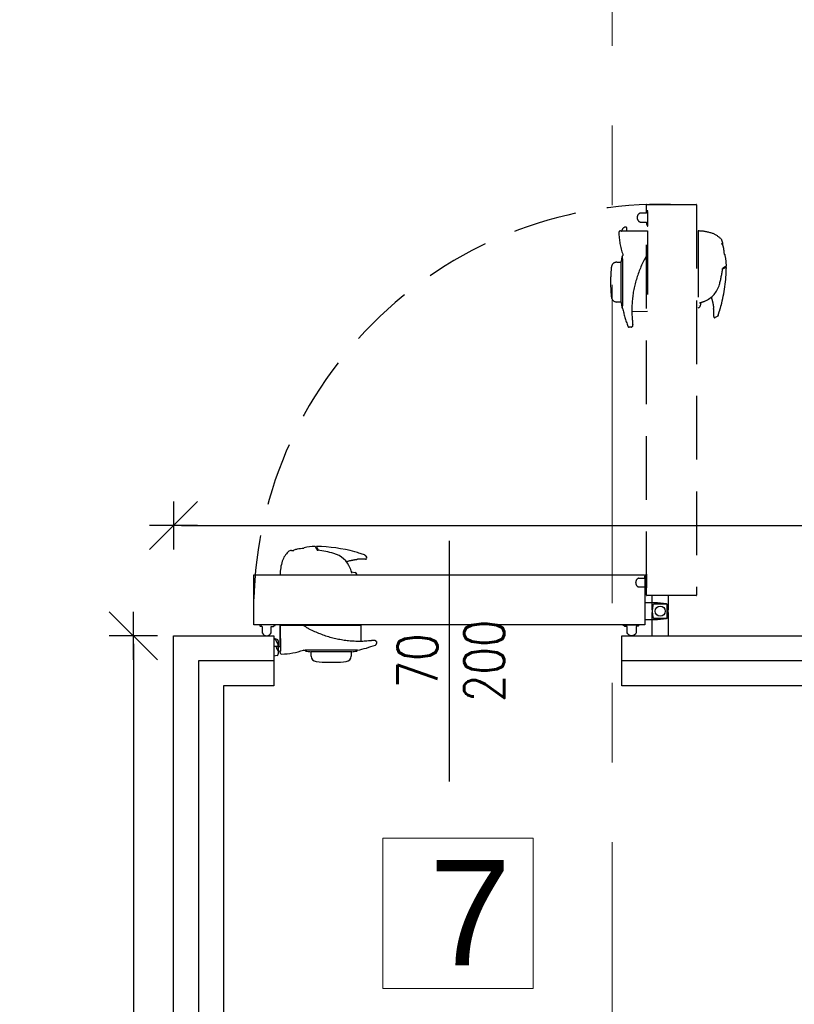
# Model space of a CAD drawing. Header units: centimetres. Extents: x 4120 to 19220, y -7417 to 180.
# Tile 14 of 223: x 8927 to 9081, y -4540 to -4344. Entities that reach past the tile are written whole.
import ezdxf

# ---------------------------------------------------------------- set-up
doc = ezdxf.new("R2010")
doc.units = ezdxf.units.CM
doc.linetypes.add('DASHED', pattern=[19.05, 12.7, -6.35])
doc.linetypes.add('Linia siatki', pattern=[22.225, 12.7, -3.175, 3.175, -3.175])
for name, color, linetype in [('A_opisy', 7, 'Continuous'), ('A_Wymiary wewnętrzne', 8, 'Continuous'), ('Komory', 8, 'Continuous')]:
    doc.layers.add(name, color=color, linetype=linetype)
doc.layers.add('A_Osie', color=8, linetype='Continuous', lineweight=9)
doc.styles.add('Arial', font='arial.ttf', dxfattribs={"height": 25})
doc.styles.add('Incold_std', font='romans.shx', dxfattribs={"width": 0.8})
doc.styles.add('marcin', font='arial.ttf', dxfattribs={"width": 0.8, "height": 16})
doc.linetypes.add('BATTING', pattern='A,0.0001,-0.1,[134,ltypeshp.shx,S=0.1,R=0,X=-0.1,Y=0],-0.2,[134,ltypeshp.shx,S=0.1,R=180,X=0.1,Y=0],-0.1', length=0.4001)
doc.dimstyles.new('WYM A PROJEKT', dxfattribs={"dimscale": 2, "dimtxt": 16, "dimasz": 0.8, "dimexe": 6, "dimexo": 30, "dimgap": 2, "dimtad": 1, "dimdec": 0, "dimzin": 9, "dimdsep": 46, "dimtxsty": 'marcin', "dimblk": 'WW', "dimcen": 0, "dimdle": 6, "dimse1": 1, "dimse2": 1, "dimclrt": 7, "dimadec": 0, "dimazin": 0, "dimtfac": 1, "dimtdec": 0, "dimtix": 1, "dimtmove": 2, "dimatfit": 3, "dimldrblk": 'WW', "dimfxl": 1, "dimtolj": 1, "dimtzin": 0, "dimarcsym": 0})

# ---------------------------------------------------------------- blocks, each defined once
blk = doc.blocks.new('WW')
at = {"color": 80, "ltscale": 2}
blk.add_line((3, 3), (-3, -3), dxfattribs=at)
at = {"ltscale": 2}
for p, q in [((0, -3), (0, 3)), ((-3, 0), (3, 0))]:
    blk.add_line(p, q, dxfattribs=at)
blk = doc.blocks.new('*D2140')
at = {"layer": 'A_Wymiary wewnętrzne', "color": 0, "lineweight": -2}
blk.add_line((8959.18, -4444.73), (9265.98, -4444.73), dxfattribs=at)
at = {"layer": 'Defpoints', "color": 0}
for p in [(9267.58, -4444.73), (8957.58, -4466.73), (9267.58, -4466.73)]:
    blk.add_point(p, dxfattribs=at)
at = {"layer": 'A_Wymiary wewnętrzne', "color": 0, "lineweight": -2, "xscale": 1.6, "yscale": 1.6, "zscale": 1.6, "rotation": 180}
blk.add_blockref('WW', (8957.58, -4444.73), dxfattribs=at)
at = {"layer": 'A_Wymiary wewnętrzne', "color": 0, "lineweight": -2, "xscale": 1.6, "yscale": 1.6, "zscale": 1.6}
blk.add_blockref('WW', (9267.58, -4444.73), dxfattribs=at)
at = {"layer": 'A_Wymiary wewnętrzne', "color": 7, "insert": (9112.58, -4432.56), "char_height": 16, "attachment_point": 5, "style": 'marcin'}
blk.add_mtext('\\A1;310', dxfattribs=at)
blk = doc.blocks.new('*D2144')
at = {"layer": 'A_Wymiary wewnętrzne', "color": 0, "lineweight": -2}
blk.add_line((8949.58, -4468.33), (8949.58, -4665.13), dxfattribs=at)
at = {"layer": 'Defpoints', "color": 0}
for p in [(8957.58, -4466.73), (8949.58, -4666.73), (8957.58, -4666.73)]:
    blk.add_point(p, dxfattribs=at)
at = {"layer": 'A_Wymiary wewnętrzne', "color": 0, "lineweight": -2, "xscale": 1.6, "yscale": 1.6, "zscale": 1.6}
for p, rotation in [((8949.58, -4466.73), 90), ((8949.58, -4666.73), 270)]:
    blk.add_blockref('WW', p, dxfattribs=dict(at, rotation=rotation))
at = {"layer": 'A_Wymiary wewnętrzne', "color": 7, "insert": (8937.41, -4566.73), "char_height": 16, "attachment_point": 5, "rotation": 90, "style": 'marcin'}
blk.add_mtext('\\A1;200', dxfattribs=at)

msp = doc.modelspace()

# ---------------------------------------------------------------- linework, layer by layer
at = {"layer": 'A_opisy', "lineweight": 18}
msp.add_lwpolyline([(8999.36, -4507.09), (9029.36, -4507.09), (9029.36, -4537.09), (8999.36, -4537.09), (8999.36, -4507.09)], dxfattribs=at)
at = {"layer": 'A_Osie', "linetype": 'Linia siatki', "ltscale": 5}
msp.add_line((9045.08, -3730), (9045.08, -5750.66), dxfattribs=at)
at = {"layer": 'Komory', "color": 8, "linetype": 'DASHED'}
for p, q in [((9046.72, -4386), (9046.92, -4386)), ((9046.92, -4386), (9046.92, -4386.05)), ((9046.92, -4386.05), (9046.93, -4386.05)), ((9046.93, -4386.05), (9046.95, -4386.05)), ((9046.95, -4386.05), (9046.97, -4386.05)), ((9046.97, -4386.05), (9047, -4386.05)), ((9047, -4386.05), (9047.02, -4386.05)), ((9052.17, -4386.02), (9047.02, -4386.05)), ((9047.96, -4385.32), (9047.96, -4386.05)), ((9048.02, -4386.01), (9052.17, -4386.01)), ((9048.02, -4386.01), (9048.02, -4386.05)), ((9052.17, -4386.01), (9052.17, -4402.1)), ((9062.24, -4386.01), (9062.24, -4401.31)), ((9062.22, -4386.51), (9062.22, -4400.94)), ((9062.22, -4386.51), (9062.24, -4386.51)), ((9067.07, -4388.28), (9067.07, -4388.71)), ((9046.9, -4400.3), (9046.9, -4392.1)), ((9047.15, -4391.02), (9047.18, -4391.02)), ((9047.18, -4391.01), (9047.18, -4390.98)), ((9047.18, -4390.98), (9047.18, -4390.98)), ((9047.18, -4391.05), (9047.18, -4391.01)), ((9047.18, -4391.1), (9047.18, -4391.05)), ((9047.18, -4391.18), (9047.18, -4391.1)), ((9047.18, -4391.27), (9047.18, -4391.18)), ((9047.18, -4391.37), (9047.18, -4391.27)), ((9047.18, -4391.49), (9047.18, -4391.37)), ((9047.19, -4391.62), (9047.18, -4391.49)), ((9047.19, -4391.77), (9047.19, -4391.62)), ((9047.19, -4391.94), (9047.19, -4391.77)), ((9047.19, -4392.11), (9047.19, -4391.94)), ((9047.2, -4392.3), (9047.19, -4392.11)), ((9051.34, -4392.04), (9051.21, -4392.31)), ((9051.48, -4391.77), (9051.34, -4392.04)), ((9051.58, -4391.58), (9051.48, -4391.77)), ((9051.6, -4391.54), (9051.58, -4391.58)), ((9051.63, -4391.49), (9051.6, -4391.54)), ((9051.64, -4391.47), (9051.63, -4391.49)), ((9051.75, -4391.29), (9051.64, -4391.47)), ((9051.75, -4391.29), (9051.84, -4391.14)), ((9051.84, -4391.14), (9051.93, -4390.99)), ((9051.93, -4390.99), (9052, -4390.87)), ((9052, -4390.87), (9052.06, -4390.75)), ((9046.02, -4392.22), (9046.9, -4392.2)), ((9047.2, -4392.5), (9047.2, -4392.3)), ((9047.2, -4392.7), (9047.2, -4392.5)), ((9047.21, -4392.91), (9047.2, -4392.7)), ((9047.21, -4393.13), (9047.21, -4392.91)), ((9047.21, -4393.36), (9047.21, -4393.13)), ((9047.21, -4393.61), (9047.21, -4393.36)), ((9047.22, -4393.87), (9047.21, -4393.61)), ((9047.22, -4394.14), (9047.22, -4393.87)), ((9050.49, -4393.97), (9050.38, -4394.25)), ((9050.6, -4393.69), (9050.49, -4393.97)), ((9050.71, -4393.41), (9050.6, -4393.69)), ((9050.83, -4393.13), (9050.71, -4393.41)), ((9050.95, -4392.86), (9050.83, -4393.13)), ((9051.08, -4392.58), (9050.95, -4392.86)), ((9051.21, -4392.31), (9051.08, -4392.58)), ((9067.65, -4393.33), (9067.11, -4393.64)), ((9067.8, -4393.24), (9067.65, -4393.33)), ((9044.78, -4395.55), (9044.78, -4396.85)), ((9047.22, -4394.41), (9047.22, -4394.14)), ((9047.22, -4394.69), (9047.22, -4394.41)), ((9047.22, -4394.97), (9047.22, -4394.69)), ((9047.22, -4395.26), (9047.22, -4394.97)), ((9047.22, -4395.55), (9047.22, -4395.26)), ((9047.22, -4395.84), (9047.22, -4395.55)), ((9047.22, -4396.13), (9047.22, -4395.84)), ((9049.83, -4395.95), (9049.75, -4396.24)), ((9049.91, -4395.66), (9049.83, -4395.95)), ((9050, -4395.38), (9049.91, -4395.66)), ((9050.09, -4395.1), (9050, -4395.38)), ((9050.18, -4394.81), (9050.09, -4395.1)), ((9050.28, -4394.53), (9050.18, -4394.81)), ((9050.38, -4394.25), (9050.28, -4394.53)), ((9047.22, -4396.43), (9047.22, -4396.13)), ((9047.22, -4396.72), (9047.22, -4396.43)), ((9047.22, -4397.01), (9047.22, -4396.72)), ((9047.22, -4397.3), (9047.22, -4397.01)), ((9047.22, -4397.58), (9047.22, -4397.3)), ((9047.22, -4397.87), (9047.22, -4397.58)), ((9047.22, -4398.14), (9047.22, -4397.87)), ((9049.36, -4397.95), (9049.31, -4398.24)), ((9049.42, -4397.67), (9049.36, -4397.95)), ((9049.48, -4397.38), (9049.42, -4397.67)), ((9049.54, -4397.09), (9049.48, -4397.38)), ((9049.61, -4396.81), (9049.54, -4397.09)), ((9049.68, -4396.52), (9049.61, -4396.81)), ((9049.75, -4396.24), (9049.68, -4396.52)), ((9047.2, -4399.64), (9047.21, -4399.41)), ((9047.2, -4399.85), (9047.2, -4399.64)), ((9047.2, -4400.06), (9047.2, -4399.85)), ((9047.21, -4398.67), (9047.22, -4398.41)), ((9047.21, -4398.93), (9047.21, -4398.67)), ((9047.21, -4399.17), (9047.21, -4398.93)), ((9047.21, -4399.41), (9047.21, -4399.17)), ((9047.22, -4398.41), (9047.22, -4398.14)), ((9049.09, -4399.95), (9049.07, -4400.24)), ((9049.12, -4399.67), (9049.09, -4399.95)), ((9049.15, -4399.38), (9049.12, -4399.67)), ((9049.18, -4399.1), (9049.15, -4399.38)), ((9049.22, -4398.81), (9049.18, -4399.1)), ((9049.27, -4398.53), (9049.22, -4398.81)), ((9049.31, -4398.24), (9049.27, -4398.53)), ((9046.9, -4400.2), (9046.02, -4400.18)), ((9047.18, -4401.38), (9047.15, -4401.38)), ((9047.18, -4401.01), (9047.19, -4400.88)), ((9047.18, -4401.11), (9047.18, -4401.01)), ((9047.18, -4401.2), (9047.18, -4401.11)), ((9047.18, -4401.28), (9047.18, -4401.2)), ((9047.18, -4401.34), (9047.18, -4401.28)), ((9047.18, -4401.39), (9047.18, -4401.34)), ((9047.18, -4401.41), (9047.18, -4401.39)), ((9047.18, -4401.42), (9047.18, -4401.41)), ((9047.18, -4401.42), (9047.18, -4401.42)), ((9047.19, -4400.43), (9047.2, -4400.25)), ((9047.19, -4400.59), (9047.19, -4400.43)), ((9047.19, -4400.75), (9047.19, -4400.59)), ((9047.19, -4400.88), (9047.19, -4400.75)), ((9047.2, -4400.25), (9047.2, -4400.06)), ((9049.02, -4401.37), (9049.01, -4401.66)), ((9049.01, -4401.66), (9049.01, -4401.94)), ((9049.01, -4401.94), (9049.02, -4402.22)), ((9049.04, -4400.81), (9049.02, -4401.09)), ((9049.02, -4401.09), (9049.02, -4401.37)), ((9049.05, -4400.52), (9049.04, -4400.81)), ((9049.07, -4400.24), (9049.05, -4400.52)), ((9062.22, -4400.94), (9062.24, -4400.93)), ((9062.24, -4401.31), (9062.36, -4401.28)), ((9062.79, -4400.27), (9062.67, -4400.96)), ((9052.17, -4402.1), (9049.02, -4402.13)), ((9049.02, -4402.22), (9049.03, -4402.5)), ((9049.03, -4402.5), (9049.04, -4402.78)), ((9049.04, -4402.78), (9049.06, -4403.06)), ((9049.06, -4403.06), (9049.08, -4403.33)), ((9049.08, -4403.33), (9049.1, -4403.61)), ((9049.1, -4403.61), (9049.1, -4403.64)), ((9049.1, -4403.64), (9049.11, -4403.72)), ((9049.11, -4403.72), (9049.12, -4403.82)), ((9049.12, -4403.82), (9049.13, -4403.91)), ((9049.13, -4403.91), (9049.14, -4403.99)), ((9066.04, -4403.05), (9065.65, -4403.27)), ((9048.91, -4405.2), (9048.51, -4405.2)), ((9048.98, -4405.17), (9048.97, -4405.17)), ((9048.97, -4405.17), (9048.97, -4405.17)), ((9048.99, -4405.16), (9048.98, -4405.17)), ((9049, -4405.15), (9048.99, -4405.16)), ((9049.02, -4405.14), (9049, -4405.15)), ((9049.04, -4405.12), (9049.02, -4405.14)), ((9049.06, -4405.1), (9049.04, -4405.12)), ((9049.09, -4405.07), (9049.06, -4405.1)), ((9049.1, -4405.06), (9049.09, -4405.07)), ((9049.13, -4405.03), (9049.11, -4405.05)), ((9049.11, -4405.05), (9049.11, -4405.05)), ((9049.14, -4405.01), (9049.13, -4405.03)), ((9049.14, -4403.99), (9049.14, -4404.08)), ((9049.14, -4404.08), (9049.15, -4404.16)), ((9049.15, -4404.99), (9049.14, -4405.01)), ((9049.15, -4404.16), (9049.16, -4404.24)), ((9049.16, -4404.96), (9049.15, -4404.99)), ((9049.16, -4404.24), (9049.16, -4404.32)), ((9049.16, -4404.32), (9049.17, -4404.39)), ((9049.17, -4404.88), (9049.16, -4404.92)), ((9049.16, -4404.92), (9049.16, -4404.96)), ((9049.17, -4404.39), (9049.17, -4404.46)), ((9049.17, -4404.46), (9049.17, -4404.53)), ((9049.17, -4404.53), (9049.17, -4404.59)), ((9049.17, -4404.59), (9049.18, -4404.65)), ((9049.18, -4404.75), (9049.17, -4404.8)), ((9049.17, -4404.8), (9049.17, -4404.84)), ((9049.17, -4404.84), (9049.17, -4404.88)), ((9049.18, -4404.65), (9049.18, -4404.7)), ((9049.18, -4404.7), (9049.18, -4404.75))]:
    msp.add_line(p, q, dxfattribs=at)
at = {"layer": 'Komory'}
for p, q in [((8986.09, -4449.01), (8986.18, -4449.16)), ((9012.58, -4447.81), (9012.58, -4495.81)), ((8981.13, -4449.73), (8981.55, -4449.73)), ((8986.18, -4449.16), (8986.49, -4449.7)), ((8995.9, -4450.77), (8996.12, -4451.15)), ((8978.85, -4454.56), (8994.15, -4454.56)), ((8979.36, -4454.58), (8979.36, -4454.56)), ((8979.36, -4454.58), (8993.79, -4454.58)), ((8993.11, -4454.01), (8993.81, -4454.14)), ((8993.79, -4454.58), (8993.77, -4454.56)), ((8994.15, -4454.56), (8994.13, -4454.44)), ((8978.86, -4468.78), (8978.86, -4464.63)), ((8978.86, -4464.63), (8994.95, -4464.63)), ((8978.87, -4464.63), (8978.9, -4469.79)), ((8983.72, -4464.81), (8983.6, -4464.74)), ((8994.95, -4464.63), (8994.97, -4467.79)), ((8983.83, -4464.87), (8983.72, -4464.81)), ((8983.99, -4464.97), (8983.83, -4464.87)), ((8984.14, -4465.06), (8983.99, -4464.97)), ((8984.14, -4465.06), (8984.31, -4465.16)), ((8984.31, -4465.16), (8984.33, -4465.17)), ((8984.33, -4465.17), (8984.39, -4465.21)), ((8984.39, -4465.21), (8984.43, -4465.23)), ((8984.43, -4465.23), (8984.61, -4465.32)), ((8984.61, -4465.32), (8984.88, -4465.46)), ((8984.88, -4465.46), (8985.15, -4465.59)), ((8985.15, -4465.59), (8985.43, -4465.72)), ((8985.43, -4465.72), (8985.7, -4465.85)), ((8985.7, -4465.85), (8985.98, -4465.97)), ((8985.98, -4465.97), (8986.26, -4466.09)), ((8986.26, -4466.09), (8986.53, -4466.2)), ((8986.53, -4466.2), (8986.81, -4466.31)), ((8986.81, -4466.31), (8987.09, -4466.42)), ((8987.09, -4466.42), (8987.38, -4466.52)), ((8987.38, -4466.52), (8987.66, -4466.62)), ((8987.66, -4466.62), (8987.94, -4466.72)), ((8987.94, -4466.72), (8988.23, -4466.81)), ((8977.68, -4467.26), (8977.58, -4467.23)), ((8978.25, -4467.45), (8977.85, -4467.34)), ((8978.44, -4468.57), (8978.01, -4467.55)), ((8978.48, -4467.74), (8978.48, -4468.84)), ((8988.23, -4466.81), (8988.51, -4466.89)), ((8988.51, -4466.89), (8988.79, -4466.98)), ((8988.79, -4466.98), (8989.08, -4467.05)), ((8989.08, -4467.05), (8989.37, -4467.13)), ((8989.37, -4467.13), (8989.65, -4467.2)), ((8989.65, -4467.2), (8989.94, -4467.27)), ((8989.94, -4467.27), (8990.23, -4467.33)), ((8990.23, -4467.33), (8990.51, -4467.39)), ((8990.51, -4467.39), (8990.8, -4467.44)), ((8990.8, -4467.44), (8991.09, -4467.49)), ((8991.09, -4467.49), (8991.37, -4467.54)), ((8991.37, -4467.54), (8991.66, -4467.58)), ((8991.66, -4467.58), (8991.94, -4467.62)), ((8991.94, -4467.62), (8992.23, -4467.66)), ((8992.23, -4467.66), (8992.51, -4467.69)), ((8992.51, -4467.69), (8992.8, -4467.71)), ((8992.8, -4467.71), (8993.08, -4467.74)), ((8993.08, -4467.74), (8993.37, -4467.75)), ((8993.37, -4467.75), (8993.65, -4467.77)), ((8993.65, -4467.77), (8993.93, -4467.78)), ((8993.93, -4467.78), (8994.22, -4467.79)), ((8994.22, -4467.79), (8994.5, -4467.79)), ((8994.5, -4467.79), (8994.78, -4467.79)), ((8994.78, -4467.79), (8995.06, -4467.79)), ((8995.06, -4467.79), (8995.34, -4467.78)), ((8995.34, -4467.78), (8995.62, -4467.76)), ((8995.62, -4467.76), (8995.9, -4467.75)), ((8995.9, -4467.75), (8996.18, -4467.73)), ((8996.18, -4467.73), (8996.46, -4467.7)), ((8996.46, -4467.7), (8996.48, -4467.7)), ((8996.48, -4467.7), (8996.57, -4467.69)), ((8996.57, -4467.69), (8996.66, -4467.68)), ((8996.66, -4467.68), (8996.75, -4467.67)), ((8996.75, -4467.67), (8996.84, -4467.67)), ((8996.84, -4467.67), (8996.92, -4467.66)), ((8996.92, -4467.66), (8997.01, -4467.65)), ((8997.01, -4467.65), (8997.09, -4467.65)), ((8997.09, -4467.65), (8997.16, -4467.64)), ((8997.16, -4467.64), (8997.24, -4467.64)), ((8997.24, -4467.64), (8997.31, -4467.63)), ((8997.31, -4467.63), (8997.37, -4467.63)), ((8997.37, -4467.63), (8997.43, -4467.63)), ((8997.43, -4467.63), (8997.49, -4467.63)), ((8997.49, -4467.63), (8997.55, -4467.63)), ((8997.55, -4467.63), (8997.6, -4467.63)), ((8997.6, -4467.63), (8997.65, -4467.63)), ((8997.65, -4467.63), (8997.69, -4467.63)), ((8997.69, -4467.63), (8997.73, -4467.64)), ((8997.73, -4467.64), (8997.77, -4467.64)), ((8997.77, -4467.64), (8997.8, -4467.65)), ((8997.8, -4467.65), (8997.84, -4467.66)), ((8997.84, -4467.66), (8997.86, -4467.67)), ((8997.86, -4467.67), (8997.88, -4467.68)), ((8997.88, -4467.68), (8997.89, -4467.69)), ((8997.89, -4467.69), (8997.9, -4467.7)), ((8997.91, -4467.7), (8997.92, -4467.72)), ((8997.92, -4467.72), (8997.94, -4467.75)), ((8997.94, -4467.75), (8997.96, -4467.77)), ((8997.96, -4467.77), (8997.98, -4467.79)), ((8997.98, -4467.79), (8998, -4467.8)), ((8998, -4467.8), (8998.01, -4467.82)), ((8998.01, -4467.82), (8998.01, -4467.83)), ((8998.01, -4467.83), (8998.02, -4467.83)), ((8998.02, -4467.83), (8998.02, -4467.83)), ((8998.05, -4467.9), (8998.05, -4468.3)), ((8977.58, -4468.83), (8978.43, -4468.83)), ((8978.25, -4470.65), (8977.58, -4470.83)), ((8978.17, -4468.84), (8978.89, -4468.84)), ((8978.46, -4470.45), (8978.46, -4470.46)), ((8978.48, -4469.67), (8978.48, -4470.35)), ((8978.84, -4469.88), (8978.89, -4469.88)), ((8978.84, -4470.08), (8978.84, -4469.88)), ((8978.86, -4468.78), (8978.89, -4468.78)), ((8978.89, -4469.86), (8978.9, -4469.83)), ((8978.89, -4469.88), (8978.89, -4469.86)), ((8978.89, -4469.88), (8978.89, -4469.88)), ((8978.9, -4469.8), (8978.9, -4469.79)), ((8978.9, -4469.83), (8978.9, -4469.8)), ((8983.83, -4469.63), (8983.82, -4469.63)), ((8983.85, -4469.63), (8983.83, -4469.63)), ((8983.89, -4469.63), (8983.85, -4469.63)), ((8983.87, -4469.65), (8983.87, -4469.63)), ((8983.95, -4469.63), (8983.89, -4469.63)), ((8984.02, -4469.63), (8983.95, -4469.63)), ((8984.11, -4469.62), (8984.02, -4469.63)), ((8984.22, -4469.62), (8984.11, -4469.62)), ((8984.34, -4469.62), (8984.22, -4469.62)), ((8984.47, -4469.62), (8984.34, -4469.62)), ((8984.62, -4469.62), (8984.47, -4469.62)), ((8984.78, -4469.61), (8984.62, -4469.62)), ((8984.96, -4469.61), (8984.78, -4469.61)), ((8993.15, -4469.91), (8984.95, -4469.91)), ((8985.15, -4469.61), (8984.96, -4469.61)), ((8985.06, -4470.79), (8985.05, -4469.91)), ((8985.35, -4469.6), (8985.15, -4469.61)), ((8985.55, -4469.6), (8985.35, -4469.6)), ((8985.76, -4469.6), (8985.55, -4469.6)), ((8985.98, -4469.6), (8985.76, -4469.6)), ((8986.2, -4469.59), (8985.98, -4469.6)), ((8986.45, -4469.59), (8986.2, -4469.59)), ((8986.71, -4469.59), (8986.45, -4469.59)), ((8986.98, -4469.59), (8986.71, -4469.59)), ((8987.25, -4469.59), (8986.98, -4469.59)), ((8987.53, -4469.58), (8987.25, -4469.59)), ((8987.81, -4469.58), (8987.53, -4469.58)), ((8988.1, -4469.58), (8987.81, -4469.58)), ((8988.39, -4469.58), (8988.1, -4469.58)), ((8988.68, -4469.58), (8988.39, -4469.58)), ((8988.98, -4469.58), (8988.68, -4469.58)), ((8989.27, -4469.58), (8988.98, -4469.58)), ((8989.56, -4469.58), (8989.27, -4469.58)), ((8989.86, -4469.58), (8989.56, -4469.58)), ((8990.14, -4469.58), (8989.86, -4469.58)), ((8990.43, -4469.58), (8990.14, -4469.58)), ((8990.71, -4469.58), (8990.43, -4469.58)), ((8990.99, -4469.59), (8990.71, -4469.58)), ((8991.26, -4469.59), (8990.99, -4469.59)), ((8991.52, -4469.59), (8991.26, -4469.59)), ((8991.77, -4469.59), (8991.52, -4469.59)), ((8992.02, -4469.6), (8991.77, -4469.59)), ((8992.26, -4469.6), (8992.02, -4469.6)), ((8992.48, -4469.6), (8992.26, -4469.6)), ((8992.7, -4469.6), (8992.48, -4469.6)), ((8992.9, -4469.61), (8992.7, -4469.6)), ((8993.09, -4469.61), (8992.9, -4469.61)), ((8993.04, -4469.91), (8993.03, -4470.79)), ((8993.27, -4469.61), (8993.09, -4469.61)), ((8993.44, -4469.61), (8993.27, -4469.61)), ((8993.59, -4469.62), (8993.44, -4469.61)), ((8993.73, -4469.62), (8993.59, -4469.62)), ((8993.85, -4469.62), (8993.73, -4469.62)), ((8993.96, -4469.62), (8993.85, -4469.62)), ((8994.05, -4469.62), (8993.96, -4469.62)), ((8994.13, -4469.63), (8994.05, -4469.62)), ((8994.19, -4469.63), (8994.13, -4469.63)), ((8994.23, -4469.63), (8994.19, -4469.63)), ((8994.23, -4469.63), (8994.23, -4469.65)), ((8994.26, -4469.63), (8994.23, -4469.63)), ((8994.27, -4469.63), (8994.26, -4469.63)), ((8994.27, -4469.63), (8994.27, -4469.63)), ((8988.4, -4472.02), (8989.69, -4472.02))]:
    msp.add_line(p, q, dxfattribs=at)
at = {"layer": 'Komory', "ltscale": 0.1}
msp.add_line((8978.48, -4468.84), (8978.48, -4469.67), dxfattribs=at)
at = {"layer": 'Komory', "color": 8, "linetype": 'DASHED'}
for points in [[(9052.02, -4384.74), (9052.07, -4384.74), (9052.07, -4384.84, 0.175422), (9052.14, -4385.03, 0.244753), (9052.16, -4385.04), (9052.2, -4385.04, 0.414214), (9052.22, -4385.01), (9052.22, -4382.26, 0.414214), (9052.2, -4382.24), (9052.16, -4382.24, 0.200685), (9052.14, -4382.25), (9052.11, -4382.3), (9052.18, -4381.98), (9052.13, -4381.97, 0.414214), (9052.01, -4382.05), (9051.92, -4382.44), (9050.65, -4382.44, 0.649069), (9050.67, -4384.24), (9051.92, -4384.24), (9051.92, -4384.64, 0.414214), (9052.02, -4384.74)], [(9052, -4458.73, -0.414214), (9051.92, -4458.65), (9051.92, -4380.81, -0.414214), (9052, -4380.73), (9061.85, -4380.73, -0.414814), (9061.92, -4380.8), (9061.92, -4458.64, -0.414814), (9061.85, -4458.73), (9052, -4458.73)]]:
    msp.add_lwpolyline(points, format="xyb", dxfattribs=at)
at = {"layer": 'Komory'}
for points in [[(9051.58, -4464.5, -0.414214), (9051.5, -4464.58), (8973.66, -4464.58, -0.414214), (8973.58, -4464.5), (8973.58, -4454.66, -0.414814), (8973.65, -4454.58), (9051.49, -4454.58, -0.414814), (9051.58, -4454.66), (9051.58, -4464.5)], [(8977.59, -4464.78), (8977.59, -4464.73), (8977.69, -4464.73, 0.175422), (8977.88, -4464.66, 0.244753), (8977.89, -4464.64), (8977.89, -4464.61, 0.414214), (8977.86, -4464.58), (8975.11, -4464.58, 0.414214), (8975.09, -4464.61), (8975.09, -4464.64, 0.200685), (8975.09, -4464.66), (8975.14, -4464.7), (8974.83, -4464.63), (8974.82, -4464.68, 0.414214), (8974.89, -4464.8), (8975.29, -4464.88), (8975.29, -4466.16, 0.649069), (8977.09, -4466.13), (8977.09, -4464.88), (8977.49, -4464.88, 0.414214), (8977.59, -4464.78)], [(9047.57, -4464.78), (9047.57, -4464.73), (9047.47, -4464.73, -0.175422), (9047.27, -4464.66, -0.244753), (9047.27, -4464.64), (9047.27, -4464.61, -0.414214), (9047.29, -4464.58), (9050.04, -4464.58, -0.414214), (9050.07, -4464.61), (9050.07, -4464.64, -0.200685), (9050.06, -4464.66), (9050.01, -4464.7), (9050.32, -4464.63), (9050.33, -4464.68, -0.414214), (9050.26, -4464.8), (9049.87, -4464.88), (9049.87, -4466.16, -0.649069), (9048.07, -4466.13), (9048.07, -4464.88), (9047.67, -4464.88, -0.414214), (9047.57, -4464.78)]]:
    msp.add_lwpolyline(points, format="xyb", dxfattribs=at)
at = {"layer": 'Komory', "color": 254, "linetype": 'DASHED', "true_color": 0xcfcfcf}
msp.add_lwpolyline([(9051.72, -4454.72), (9051.77, -4454.72), (9051.77, -4454.62, -0.175422), (9051.84, -4454.43, -0.244753), (9051.86, -4454.42), (9051.9, -4454.42, -0.414214), (9051.92, -4454.44), (9051.92, -4457.19, -0.414214), (9051.9, -4457.22), (9051.86, -4457.22, -0.200685), (9051.84, -4457.21), (9051.81, -4457.16), (9051.88, -4457.48), (9051.83, -4457.49, -0.414214), (9051.71, -4457.41), (9051.62, -4457.02), (9050.35, -4457.02, -0.649069), (9050.37, -4455.22), (9051.62, -4455.22), (9051.62, -4454.82, -0.414214), (9051.72, -4454.72)], format="xyb", dxfattribs=at)
msp.add_lwpolyline([(9053.03, -4458.73), (9053.03, -4461.31), (9053.23, -4463.05, 0.379651), (9053.43, -4463.23), (9055.92, -4463.23, 0.379651), (9056.12, -4463.05), (9056.33, -4461.31), (9056.33, -4458.73)], format="xyb", close=True, dxfattribs=at)
at = {"layer": 'Komory'}
for points in [[(9051.58, -4463.48), (9054.16, -4463.48), (9055.9, -4463.27, 0.379651), (9056.08, -4463.07), (9056.08, -4460.59, 0.379651), (9055.9, -4460.39), (9054.16, -4460.18), (9051.58, -4460.18)], [(9056.33, -4466.73), (9056.33, -4462.35), (9056.12, -4460.61, 0.379651), (9055.92, -4460.43), (9053.43, -4460.43, 0.379651), (9053.23, -4460.61), (9053.03, -4462.35), (9053.03, -4466.73)]]:
    msp.add_lwpolyline(points, format="xyb", close=True, dxfattribs=at)
msp.add_lwpolyline([(9047.01, -4476.73), (9047.01, -4466.73), (9097.58, -4466.73), (9097.58, -4666.73), (8957.58, -4666.73), (8957.58, -4466.73), (8977.58, -4466.73), (8977.58, -4476.73), (8967.58, -4476.73), (8967.58, -4656.73), (9087.58, -4656.73), (9087.58, -4476.73)], close=True, dxfattribs=at)
msp.add_lwpolyline([(8977.58, -4466.73), (8977.58, -4476.73)], dxfattribs=at)
at = {"layer": 'Komory', "color": 8, "linetype": 'BATTING', "ltscale": 12}
msp.add_lwpolyline([(8977.58, -4471.73), (8962.58, -4471.73), (8962.58, -4661.73), (9092.58, -4661.73), (9092.58, -4471.73), (9047.01, -4471.73)], dxfattribs=at)
at = {"layer": 'Komory'}
msp.add_circle((9054.68, -4461.83), 1, dxfattribs=at)
at = {"layer": 'Komory', "color": 8, "linetype": 'DASHED'}
for centre, radius, start, end in [((9054.68, -4461.83), 81.13, 88.5747, 181.537), ((9046.73, -4386.3), 0.3, 90.5, 181.2445), ((9047.86, -4386.07), 0.85, 90, 178.3774), ((9047.86, -4385.32), 0.1, 0, 90), ((9062.17, -4395.01), 9, 72, 89.5), ((9060.42, -4386), 14, 181.2445, 199.4981), ((9063.56, -4390.73), 4.5, 43.3468, 72), ((9066.17, -4388.26), 0.902, 358.5205, 43.3237), ((9060.29, -4392.69), 7.87, 29.84, 31.9601), ((9065.58, -4389.67), 1.77, 7.286, 30.1602), ((7607.79, -4560.92), 1469.59, 6.65121, 6.70085), ((9071.92, -4395.12), 25.2, 170.8779, 173.1122), ((9046.95, -4392.1), 0.05, 173.1122, 180), ((9047.15, -4391.14), 0.12, 90, 170.8779), ((9071.62, -4396.2), 25, 167.3579, 167.9398), ((9047.13, -4390.71), 0.1, 347.1623, 19.1967), ((9058.87, -4393.01), 9, 0.1845, 14.3275), ((9071.62, -4396.2), 26.85, 173.5706, 178.6225), ((9046.04, -4393.32), 1.1, 91, 173.5706), ((9044.12, -4390.62), 23.18, 344.786, 352.8455), ((9037.87, -4393), 30, 344.7421, 359.4519), ((9145.61, -4528.52), 156.22, 119.8502, 120.1498), ((9067.82, -4393.29), 0.05, 359.4509, 120), ((9067.82, -4392.98), 0.05, 300.0045, 0.1822), ((9071.62, -4396.2), 26.85, 181.3775, 186.4294), ((9061.66, -4395.34), 5.02, 292.2612, 344.2928), ((9046.04, -4399.08), 1.1, 186.4294, 269), ((9060.89, -4393.65), 6.89, 283.8515, 292.831), ((9046.95, -4400.3), 0.05, 180, 186.8878), ((9071.92, -4397.28), 25.2, 186.8878, 189.1221), ((9047.15, -4401.26), 0.12, 189.1221, 270), ((9071.62, -4396.2), 25, 192.0583, 200.6235), ((9062.27, -4400.89), 0.4, 283.02, 350.1584), ((9055.37, -4402.45), 10, 356.4098, 5.6102), ((9037.86, -4393), 30.01, 342.5799, 344.7416), ((9065.55, -4403.1), 0.2, 173.3009, 299.9542), ((9038.24, -4393.12), 29.61, 340.878, 342.5905), ((9048.51, -4404.9), 0.3, 200.6143, 270.0753), ((9048.91, -4405.1), 0.1, 270, 292.5613), ((9048.91, -4405.1), 0.1, 292.5613, 311.4404), ((9049.04, -4404.99), 0.0994, 311.7156, 316.8378)]:
    msp.add_arc(centre, radius, start, end, dxfattribs=at)
at = {"layer": 'Komory'}
for centre, radius, start, end in [((8985.85, -4457.93), 9, 90.1845, 104.3275), ((8985.83, -4448.98), 0.05, 30.0045, 90.1822), ((9051.97, -4411.26), 76.1, 209.6925, 210.3075), ((8986.13, -4448.98), 0.05, 89.4509, 210), ((8985.85, -4478.93), 30, 74.7421, 89.4519), ((8983.57, -4453.25), 4.5, 133.3468, 162), ((8981.1, -4450.63), 0.902, 88.5205, 133.3237), ((8985.54, -4456.51), 7.87, 119.84, 121.9601), ((8982.51, -4451.22), 1.77, 97.286, 120.1602), ((9153.77, -5909.01), 1469.59, 96.65121, 96.70085), ((8983.46, -4472.68), 23.18, 74.786, 82.8455), ((8988.19, -4455.15), 5.02, 22.2612, 74.2928), ((8985.84, -4478.95), 30.01, 72.5799, 74.7416), ((8985.97, -4478.56), 29.61, 70.878, 72.5905), ((8987.85, -4454.64), 9, 162, 179.5), ((8995.3, -4461.43), 10, 86.4098, 95.6102), ((8995.94, -4451.25), 0.2, 263.3009, 29.9542), ((8986.49, -4455.92), 6.89, 13.8515, 22.831), ((8993.74, -4454.53), 0.4, 13.02, 80.1584), ((8977.55, -4467.74), 0.5, 23, 75), ((8978.18, -4467.74), 0.3, 0, 75), ((8978.08, -4468.73), 0.4, 0, 23), ((8989.05, -4445.18), 25, 282.0583, 290.6235), ((8997.75, -4468.3), 0.3, 290.6143, 0.0753), ((8997.83, -4467.77), 0.0994, 41.7156, 46.8378), ((8997.95, -4467.9), 0.1, 22.5613, 41.4404), ((8997.95, -4467.9), 0.1, 0, 22.5613), ((8978.17, -4468.94), 0.1, 90, 180), ((8978.92, -4468.94), 0.85, 180, 268.3774), ((8978.18, -4470.36), 0.3, 285, 339.9026), ((8978.43, -4468.78), 0.05, 270, 0), ((8978.17, -4470.35), 0.307, 340.1256, 0.0096), ((8979.14, -4470.08), 0.3, 180.5, 271.2445), ((8978.85, -4456.38), 14, 271.2445, 289.4981), ((8983.55, -4469.67), 0.1, 77.1623, 109.1967), ((8989.05, -4445.18), 25, 257.3579, 257.9398), ((8983.99, -4469.65), 0.12, 180, 260.8779), ((8987.96, -4444.89), 25.2, 260.8779, 263.1122), ((8984.95, -4469.86), 0.05, 263.1122, 270), ((8990.13, -4444.89), 25.2, 276.8878, 279.1221), ((8993.15, -4469.86), 0.05, 270, 276.8878), ((8994.11, -4469.65), 0.12, 279.1221, 0), ((8986.16, -4470.77), 1.1, 181, 263.5706), ((8989.05, -4445.18), 26.85, 263.5706, 268.6225), ((8989.05, -4445.18), 26.85, 271.3775, 276.4294), ((8991.93, -4470.77), 1.1, 276.4294, 359)]:
    msp.add_arc(centre, radius, start, end, dxfattribs=at)
at = {"layer": 'Komory', "color": 8, "linetype": 'DASHED'}
for points, knots in [([(9067.48, -4390.66), (9067.49, -4390.66), (9067.5, -4390.67), (9067.52, -4390.68), (9067.54, -4390.7), (9067.55, -4390.71), (9067.57, -4390.73), (9067.58, -4390.74), (9067.59, -4390.76), (9067.59, -4390.78), (9067.59, -4390.78)], [0, 0, 0, 0, 0.232433, 0.455468, 0.67195, 0.883152, 1.089409, 1.291637, 1.491434, 1.690369, 1.690369, 1.690369, 1.690369]), ([(9067.14, -4393.43), (9067.14, -4393.43), (9067.14, -4393.43), (9067.14, -4393.43), (9067.14, -4393.44), (9067.14, -4393.44), (9067.13, -4393.46), (9067.13, -4393.48), (9067.13, -4393.5), (9067.13, -4393.51)], [0, 0, 0, 0, 0.0290633, 0.0714678, 0.0970914, 0.1891856, 0.2978479, 0.5497264, 0.8324144, 0.8324144, 0.8324144, 0.8324144]), ([(9064.84, -4399.23), (9064.85, -4399.27), (9064.88, -4399.36), (9064.94, -4399.52), (9064.99, -4399.72), (9065.05, -4399.93), (9065.1, -4400.13), (9065.14, -4400.32), (9065.18, -4400.5), (9065.22, -4400.68), (9065.25, -4400.86), (9065.27, -4401.04), (9065.3, -4401.22), (9065.31, -4401.36), (9065.32, -4401.44), (9065.33, -4401.47)], [17.111436, 17.111436, 17.111436, 17.111436, 18.224018, 20.113651, 22.180463, 24.288958, 26.716097, 28.391912, 30.195176, 32.128218, 33.887195, 35.711387, 37.691634, 39.144941, 40.092956, 40.092956, 40.092956, 40.092956]), ([(9066.22, -4402.82), (9066.22, -4402.83), (9066.21, -4402.84), (9066.2, -4402.87), (9066.19, -4402.89), (9066.18, -4402.91), (9066.16, -4402.94), (9066.15, -4402.96), (9066.13, -4402.98), (9066.11, -4403), (9066.09, -4403.02), (9066.06, -4403.04), (9066.05, -4403.05), (9066.04, -4403.05)], [0, 0, 0, 0, 0.199401, 0.485424, 0.754749, 1.002974, 1.27341, 1.527572, 1.816148, 2.125015, 2.404212, 2.697198, 2.999466, 2.999466, 2.999466, 2.999466])]:
    msp.add_open_spline(points, degree=3, knots=knots, dxfattribs=at)
at = {"layer": 'Komory'}
for points, knots in [([(8983.51, -4449.32), (8983.51, -4449.32), (8983.52, -4449.3), (8983.53, -4449.28), (8983.54, -4449.27), (8983.56, -4449.25), (8983.57, -4449.24), (8983.59, -4449.23), (8983.61, -4449.22), (8983.62, -4449.21), (8983.63, -4449.21)], [0, 0, 0, 0, 0.232433, 0.455468, 0.67195, 0.883152, 1.089409, 1.291637, 1.491434, 1.690369, 1.690369, 1.690369, 1.690369]), ([(8986.27, -4449.66), (8986.27, -4449.66), (8986.27, -4449.66), (8986.28, -4449.66), (8986.28, -4449.66), (8986.29, -4449.67), (8986.3, -4449.67), (8986.32, -4449.67), (8986.34, -4449.68), (8986.35, -4449.68)], [0, 0, 0, 0, 0.0290633, 0.0714678, 0.0970914, 0.1891856, 0.2978479, 0.5497264, 0.8324144, 0.8324144, 0.8324144, 0.8324144]), ([(8995.67, -4450.59), (8995.67, -4450.59), (8995.69, -4450.59), (8995.71, -4450.6), (8995.74, -4450.61), (8995.76, -4450.63), (8995.78, -4450.64), (8995.8, -4450.66), (8995.82, -4450.68), (8995.84, -4450.7), (8995.86, -4450.72), (8995.88, -4450.74), (8995.89, -4450.76), (8995.9, -4450.77)], [0, 0, 0, 0, 0.199401, 0.485424, 0.754749, 1.002974, 1.27341, 1.527572, 1.816148, 2.125015, 2.404212, 2.697198, 2.999466, 2.999466, 2.999466, 2.999466]), ([(8992.08, -4451.96), (8992.11, -4451.95), (8992.21, -4451.92), (8992.37, -4451.87), (8992.56, -4451.81), (8992.77, -4451.75), (8992.97, -4451.7), (8993.17, -4451.66), (8993.34, -4451.62), (8993.52, -4451.59), (8993.7, -4451.56), (8993.89, -4451.53), (8994.06, -4451.51), (8994.21, -4451.49), (8994.29, -4451.48), (8994.32, -4451.48)], [17.111436, 17.111436, 17.111436, 17.111436, 18.224018, 20.113651, 22.180463, 24.288958, 26.716097, 28.391912, 30.195176, 32.128218, 33.887195, 35.711387, 37.691634, 39.144941, 40.092956, 40.092956, 40.092956, 40.092956])]:
    msp.add_open_spline(points, degree=3, knots=knots, dxfattribs=at)

# ---------------------------------------------------------------- texts
at = {"layer": 'A_opisy', "lineweight": 18, "insert": (9008.6, -4511.43), "char_height": 21, "width": 593.4214, "attachment_point": 1, "style": 'Arial'}
msp.add_mtext('7', dxfattribs=at)
at = {"layer": 'Komory', "insert": (9002.24, -4495.73), "char_height": 8, "width": 48, "attachment_point": 1, "rotation": 90, "style": 'Incold_std'}
msp.add_mtext('\\pxqc;70\\P200', dxfattribs=at)

# ---------------------------------------------------------------- dimensions: what is measured, and where the dimension line sits
at = {"layer": 'A_Wymiary wewnętrzne'}
dim = msp.add_linear_dim(base=(9267.58, -4444.73), p1=(8957.58, -4466.73), p2=(9267.58, -4466.73), dimstyle='WYM A PROJEKT', override={"dimdsep": 44}, dxfattribs=at)
dim.commit()
dim.dimension.update_dxf_attribs({"geometry": '*D2140', "text_midpoint": (9112.58, -4432.56)})
dim = msp.add_linear_dim(base=(8949.58, -4666.73), p1=(8957.58, -4466.73), p2=(8957.58, -4666.73), angle=90, dimstyle='WYM A PROJEKT', override={"dimdsep": 44}, dxfattribs=at)
dim.commit()
dim.dimension.update_dxf_attribs({"geometry": '*D2144', "text_midpoint": (8937.41, -4566.73)})

doc.saveas('drawing.dxf')
